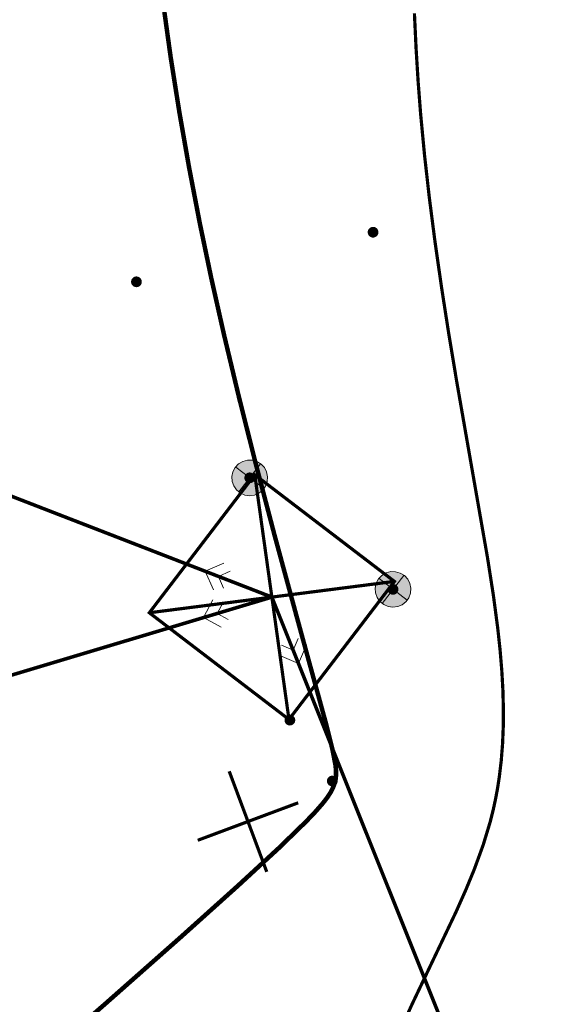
# Model space of a CAD drawing. Header units: millimetres. Extents: x 0 to 420, y 0 to 297.
# Tile 41 of 43: x 197 to 226, y 178 to 233. Entities that reach past the tile are written whole.
import ezdxf

# ---------------------------------------------------------------- set-up
doc = ezdxf.new("R2010")
doc.units = ezdxf.units.MM
for name, pattern in [('K5LT32768', [0]), ('K5LT32769', [0]), ('K5LT32770', [0]), ('K5LT32771', [0]), ('K5LT32772', [0])]:
    doc.linetypes.add(name, pattern=pattern)
doc.layers.add('Топосъемка', color=7, linetype='Continuous', true_color=0x7f7f7f)

# ---------------------------------------------------------------- blocks, each defined once
blk = doc.blocks.new('U214')
at = {"layer": 'Топосъемка'}
blk.add_hatch(color=256, dxfattribs=at).paths.add_polyline_path([(217.996, 200.77), (218.024, 200.783), (218.051, 200.798), (218.077, 200.816), (218.1, 200.836), (218.121, 200.859), (218.14, 200.883), (218.156, 200.91), (218.169, 200.938), (218.179, 200.967), (218.186, 200.997), (218.19, 201.028), (218.191, 201.059), (218.188, 201.09), (218.183, 201.12), (218.174, 201.15), (218.162, 201.179), (218.148, 201.206), (218.13, 201.232), (218.111, 201.256), (218.088, 201.277), (218.064, 201.296), (218.038, 201.313), (218.01, 201.327), (217.981, 201.337), (217.951, 201.345), (217.92, 201.35), (217.89, 201.351), (217.859, 201.35), (217.828, 201.345), (217.798, 201.337), (217.786, 201.332), (217.758, 201.32), (217.731, 201.305), (217.705, 201.287), (217.682, 201.267), (217.661, 201.244), (217.642, 201.219), (217.626, 201.193), (217.613, 201.165), (217.603, 201.135), (217.596, 201.105), (217.592, 201.074), (217.591, 201.043), (217.593, 201.013), (217.599, 200.982), (217.608, 200.952), (217.619, 200.924), (217.634, 200.896), (217.651, 200.871), (217.671, 200.847), (217.693, 200.825), (217.718, 200.806), (217.744, 200.79), (217.772, 200.776), (217.801, 200.765), (217.831, 200.757), (217.861, 200.753), (217.892, 200.751), (217.923, 200.753), (217.954, 200.758), (217.984, 200.766)])
blk = doc.blocks.new('U215')
at = {"layer": 'Топосъемка'}
blk.add_hatch(color=256, dxfattribs=at).paths.add_polyline_path([(212.225, 193.456), (212.253, 193.468), (212.28, 193.484), (212.306, 193.501), (212.329, 193.522), (212.35, 193.545), (212.369, 193.569), (212.385, 193.596), (212.398, 193.624), (212.408, 193.653), (212.415, 193.683), (212.419, 193.714), (212.42, 193.745), (212.417, 193.776), (212.412, 193.806), (212.403, 193.836), (212.391, 193.865), (212.377, 193.892), (212.36, 193.918), (212.34, 193.941), (212.317, 193.963), (212.293, 193.982), (212.267, 193.999), (212.239, 194.012), (212.21, 194.023), (212.18, 194.031), (212.149, 194.036), (212.119, 194.037), (212.088, 194.035), (212.057, 194.03), (212.027, 194.022), (212.015, 194.018), (211.987, 194.006), (211.96, 193.991), (211.934, 193.973), (211.911, 193.952), (211.89, 193.93), (211.871, 193.905), (211.855, 193.878), (211.842, 193.85), (211.832, 193.821), (211.825, 193.791), (211.821, 193.76), (211.82, 193.729), (211.822, 193.698), (211.828, 193.668), (211.837, 193.638), (211.848, 193.61), (211.863, 193.582), (211.88, 193.557), (211.9, 193.533), (211.922, 193.511), (211.947, 193.492), (211.973, 193.476), (212.001, 193.462), (212.03, 193.451), (212.06, 193.443), (212.09, 193.439), (212.121, 193.437), (212.152, 193.439), (212.183, 193.444), (212.213, 193.452)])
blk = doc.blocks.new('U217')
at = {"layer": 'Топосъемка'}
blk.add_hatch(color=256, dxfattribs=at).paths.add_polyline_path([(214.596, 190.049), (214.625, 190.061), (214.652, 190.076), (214.677, 190.094), (214.7, 190.115), (214.721, 190.137), (214.74, 190.162), (214.756, 190.189), (214.769, 190.217), (214.779, 190.246), (214.787, 190.276), (214.791, 190.307), (214.791, 190.338), (214.789, 190.369), (214.783, 190.399), (214.775, 190.429), (214.763, 190.458), (214.748, 190.485), (214.731, 190.511), (214.711, 190.534), (214.689, 190.556), (214.665, 190.575), (214.638, 190.592), (214.611, 190.605), (214.582, 190.616), (214.552, 190.624), (214.521, 190.629), (214.49, 190.63), (214.459, 190.628), (214.429, 190.623), (214.399, 190.615), (214.387, 190.611), (214.358, 190.599), (214.331, 190.584), (214.306, 190.566), (214.283, 190.545), (214.261, 190.523), (214.243, 190.498), (214.227, 190.471), (214.214, 190.443), (214.203, 190.414), (214.196, 190.384), (214.192, 190.353), (214.192, 190.322), (214.194, 190.291), (214.2, 190.261), (214.208, 190.231), (214.22, 190.202), (214.235, 190.175), (214.252, 190.149), (214.272, 190.126), (214.294, 190.104), (214.318, 190.085), (214.345, 190.068), (214.372, 190.055), (214.401, 190.044), (214.431, 190.036), (214.462, 190.031), (214.493, 190.03), (214.524, 190.032), (214.554, 190.037), (214.584, 190.045)])
blk = doc.blocks.new('U219')
at = {"layer": 'Топосъемка'}
blk.add_hatch(color=256, dxfattribs=at).paths.add_polyline_path([(216.878, 220.746), (216.906, 220.758), (216.933, 220.773), (216.959, 220.791), (216.982, 220.812), (217.003, 220.834), (217.022, 220.859), (217.038, 220.885), (217.051, 220.914), (217.061, 220.943), (217.068, 220.973), (217.072, 221.004), (217.073, 221.035), (217.07, 221.065), (217.065, 221.096), (217.056, 221.126), (217.045, 221.154), (217.03, 221.182), (217.013, 221.207), (216.993, 221.231), (216.97, 221.253), (216.946, 221.272), (216.92, 221.288), (216.892, 221.302), (216.863, 221.313), (216.833, 221.321), (216.803, 221.325), (216.772, 221.327), (216.741, 221.325), (216.71, 221.32), (216.68, 221.312), (216.668, 221.308), (216.64, 221.296), (216.613, 221.28), (216.587, 221.262), (216.564, 221.242), (216.543, 221.219), (216.524, 221.195), (216.508, 221.168), (216.495, 221.14), (216.485, 221.111), (216.478, 221.081), (216.474, 221.05), (216.473, 221.019), (216.475, 220.988), (216.481, 220.958), (216.49, 220.928), (216.501, 220.899), (216.516, 220.872), (216.533, 220.846), (216.553, 220.823), (216.576, 220.801), (216.6, 220.782), (216.626, 220.765), (216.654, 220.751), (216.683, 220.741), (216.713, 220.733), (216.743, 220.728), (216.774, 220.727), (216.805, 220.729), (216.836, 220.733), (216.866, 220.741)])
blk = doc.blocks.new('U220')
at = {"layer": 'Топосъемка'}
blk.add_hatch(color=256, dxfattribs=at).paths.add_polyline_path([(203.643, 217.972), (203.671, 217.984), (203.698, 217.999), (203.724, 218.017), (203.747, 218.038), (203.768, 218.06), (203.787, 218.085), (203.803, 218.111), (203.816, 218.14), (203.826, 218.169), (203.833, 218.199), (203.837, 218.23), (203.838, 218.261), (203.836, 218.291), (203.83, 218.322), (203.821, 218.352), (203.81, 218.38), (203.795, 218.408), (203.778, 218.433), (203.758, 218.457), (203.736, 218.479), (203.711, 218.498), (203.685, 218.514), (203.657, 218.528), (203.628, 218.539), (203.598, 218.547), (203.568, 218.551), (203.537, 218.553), (203.506, 218.551), (203.475, 218.546), (203.445, 218.538), (203.433, 218.534), (203.405, 218.522), (203.378, 218.506), (203.352, 218.488), (203.329, 218.468), (203.308, 218.445), (203.289, 218.421), (203.273, 218.394), (203.26, 218.366), (203.25, 218.337), (203.243, 218.307), (203.239, 218.276), (203.238, 218.245), (203.241, 218.214), (203.246, 218.184), (203.255, 218.154), (203.267, 218.125), (203.281, 218.098), (203.299, 218.072), (203.318, 218.049), (203.341, 218.027), (203.365, 218.008), (203.391, 217.991), (203.419, 217.977), (203.448, 217.967), (203.478, 217.959), (203.509, 217.954), (203.539, 217.953), (203.57, 217.955), (203.601, 217.959), (203.631, 217.968)])
blk = doc.blocks.new('U221')
at = {"layer": 'Топосъемка'}
blk.add_hatch(color=256, dxfattribs=at).paths.add_polyline_path([(209.98, 207.009), (210.008, 207.022), (210.035, 207.037), (210.061, 207.055), (210.084, 207.075), (210.105, 207.098), (210.124, 207.123), (210.14, 207.149), (210.153, 207.177), (210.163, 207.206), (210.17, 207.237), (210.174, 207.267), (210.175, 207.298), (210.173, 207.329), (210.167, 207.36), (210.158, 207.389), (210.147, 207.418), (210.132, 207.445), (210.115, 207.471), (210.095, 207.495), (210.073, 207.516), (210.048, 207.536), (210.022, 207.552), (209.994, 207.566), (209.965, 207.577), (209.935, 207.584), (209.905, 207.589), (209.874, 207.591), (209.843, 207.589), (209.812, 207.584), (209.782, 207.576), (209.77, 207.572), (209.742, 207.559), (209.715, 207.544), (209.689, 207.526), (209.666, 207.506), (209.645, 207.483), (209.626, 207.458), (209.61, 207.432), (209.597, 207.404), (209.587, 207.375), (209.58, 207.344), (209.576, 207.314), (209.575, 207.283), (209.578, 207.252), (209.583, 207.221), (209.592, 207.192), (209.604, 207.163), (209.618, 207.136), (209.636, 207.11), (209.655, 207.086), (209.678, 207.065), (209.702, 207.046), (209.728, 207.029), (209.756, 207.015), (209.785, 207.004), (209.815, 206.997), (209.846, 206.992), (209.876, 206.991), (209.907, 206.992), (209.938, 206.997), (209.968, 207.005)])
blk = doc.blocks.new('U271')
at = {"layer": 'Топосъемка', "linetype": 'K5LT32772', "lineweight": 20}
for p, q in [((210.633, 200.476), (207.281, 199.471)), ((207.817, 200.467), (207.281, 199.471)), ((208.047, 199.701), (208.383, 200.323)), ((207.281, 199.471), (208.277, 198.934)), ((208.67, 199.365), (208.047, 199.701))]:
    blk.add_line(p, q, dxfattribs=at)
blk = doc.blocks.new('U274')
at = {"layer": 'Топосъемка', "linetype": 'K5LT32772', "lineweight": 20}
for p, q in [((211.298, 200.155), (212.599, 196.906)), ((212.302, 197.649), (212.58, 198.299)), ((211.652, 197.927), (212.302, 197.649)), ((213.044, 197.946), (212.599, 196.906)), ((212.599, 196.906), (211.559, 197.351))]:
    blk.add_line(p, q, dxfattribs=at)
blk = doc.blocks.new('U279')
at = {"layer": 'Топосъемка', "linetype": 'K5LT32772', "lineweight": 20}
for p, q in [((207.383, 202.064), (208.417, 202.521)), ((210.646, 200.8), (207.383, 202.064)), ((207.84, 201.029), (207.383, 202.064)), ((208.775, 202.061), (208.128, 201.775)), ((208.128, 201.775), (208.414, 201.128))]:
    blk.add_line(p, q, dxfattribs=at)
blk = doc.blocks.new('U324')
at = {"layer": 'Топосъемка'}
for points in [[(210.478, 208.076), (210.484, 208.084), (210.258, 208.214), (210.006, 208.282), (209.745, 208.282), (209.493, 208.215), (209.267, 208.084), (209.082, 207.9), (209.09, 207.894), (209.875, 207.291)], [(209.875, 207.291), (209.09, 207.894), (209.082, 207.9), (208.909, 207.55), (208.884, 207.16), (209.009, 206.791), (209.266, 206.497), (209.272, 206.505)], [(210.484, 208.084), (210.478, 208.076), (209.875, 207.291), (210.66, 206.687), (210.668, 206.681), (210.841, 207.031), (210.867, 207.42), (210.741, 207.79)], [(209.875, 207.291), (209.272, 206.505), (209.266, 206.497), (209.616, 206.325), (210.005, 206.299), (210.375, 206.424), (210.668, 206.681), (210.66, 206.687)]]:
    blk.add_hatch(color=256, dxfattribs=at).paths.add_polyline_path(points)
at = {"layer": 'Топосъемка', "linetype": 'K5LT32769', "lineweight": 18}
for p, q in [((209.249, 208.07), (209.482, 208.21)), ((209.482, 208.21), (209.745, 208.282)), ((209.745, 208.282), (210.017, 208.28)), ((210.017, 208.28), (210.279, 208.205)), ((210.279, 208.205), (210.511, 208.062)), ((208.878, 207.365), (208.935, 207.631)), ((208.935, 207.631), (209.062, 207.872)), ((209.062, 207.872), (209.249, 208.07)), ((209.09, 207.894), (209.082, 207.9)), ((209.09, 207.894), (210.66, 206.687)), ((209.272, 206.505), (210.478, 208.076)), ((210.478, 208.076), (210.484, 208.084)), ((210.511, 208.062), (210.696, 207.862)), ((210.696, 207.862), (210.819, 207.62)), ((210.819, 207.62), (210.873, 207.353)), ((208.895, 207.093), (208.878, 207.365)), ((208.984, 206.836), (208.895, 207.093)), ((210.853, 207.081), (210.76, 206.825)), ((210.873, 207.353), (210.853, 207.081)), ((209.14, 206.612), (208.984, 206.836)), ((209.35, 206.439), (209.14, 206.612)), ((210.602, 206.603), (210.389, 206.433)), ((210.76, 206.825), (210.602, 206.603)), ((210.66, 206.687), (210.668, 206.681)), ((209.272, 206.505), (209.266, 206.497)), ((209.599, 206.329), (209.35, 206.439)), ((209.869, 206.291), (209.599, 206.329)), ((210.139, 206.326), (209.869, 206.291)), ((210.389, 206.433), (210.139, 206.326))]:
    blk.add_line(p, q, dxfattribs=at)
blk = doc.blocks.new('U325')
at = {"layer": 'Топосъемка'}
for points in [[(217.891, 201.051), (217.106, 201.654), (217.098, 201.661), (216.925, 201.311), (216.899, 200.921), (217.025, 200.552), (217.282, 200.258), (217.288, 200.266)], [(218.494, 201.836), (218.5, 201.844), (218.274, 201.975), (218.022, 202.043), (217.761, 202.043), (217.509, 201.975), (217.283, 201.845), (217.098, 201.661), (217.106, 201.654), (217.891, 201.051)], [(218.5, 201.844), (218.494, 201.836), (217.891, 201.051), (218.676, 200.448), (218.684, 200.442), (218.857, 200.792), (218.882, 201.181), (218.757, 201.551)], [(217.891, 201.051), (217.288, 200.266), (217.282, 200.258), (217.632, 200.085), (218.021, 200.06), (218.39, 200.185), (218.684, 200.442), (218.676, 200.448)]]:
    blk.add_hatch(color=256, dxfattribs=at).paths.add_polyline_path(points)
at = {"layer": 'Топосъемка', "linetype": 'K5LT32769', "lineweight": 18}
for p, q in [((216.951, 201.392), (217.077, 201.633)), ((217.077, 201.633), (217.265, 201.831)), ((217.106, 201.654), (217.098, 201.661)), ((217.106, 201.654), (218.676, 200.448)), ((217.265, 201.831), (217.498, 201.971)), ((217.288, 200.266), (218.494, 201.836)), ((217.498, 201.971), (217.761, 202.043)), ((217.761, 202.043), (218.033, 202.041)), ((218.033, 202.041), (218.295, 201.966)), ((218.295, 201.966), (218.527, 201.823)), ((218.494, 201.836), (218.5, 201.844)), ((218.527, 201.823), (218.711, 201.623)), ((218.711, 201.623), (218.835, 201.38)), ((216.894, 201.126), (216.951, 201.392)), ((216.911, 200.854), (216.894, 201.126)), ((218.835, 201.38), (218.889, 201.113)), ((218.889, 201.113), (218.869, 200.842)), ((217, 200.597), (216.911, 200.854)), ((217.156, 200.373), (217, 200.597)), ((218.776, 200.586), (218.617, 200.364)), ((218.869, 200.842), (218.776, 200.586)), ((217.366, 200.2), (217.156, 200.373)), ((217.288, 200.266), (217.282, 200.258)), ((217.615, 200.09), (217.366, 200.2)), ((217.885, 200.051), (217.615, 200.09)), ((218.155, 200.087), (217.885, 200.051)), ((218.405, 200.194), (218.155, 200.087)), ((218.617, 200.364), (218.405, 200.194)), ((218.676, 200.448), (218.684, 200.442))]:
    blk.add_line(p, q, dxfattribs=at)

msp = doc.modelspace()

# ---------------------------------------------------------------- linework, layer by layer
at = {"layer": 'Топосъемка', "linetype": 'K5LT32771', "const_width": 0.25}
msp.add_lwpolyline([(205.042903, 233.768009), (205.449302, 230.835764), (205.939107, 227.737765), (206.482699, 224.644907), (207.08459, 221.517254), (207.727958, 218.437455), (208.444085, 215.257075), (209.277117, 211.780796), (210.21926, 208.046028), (211.272207, 204.044185), (212.499662, 199.533079), (214.17075, 193.434032), (214.499535, 192.103829), (214.665581, 191.238573), (214.699751, 190.91803), (214.703708, 190.649932), (214.677981, 190.416035), (214.619434, 190.186956), (214.518405, 189.926475), (214.385885, 189.674842), (214.20659, 189.403269), (213.972006, 189.099412), (213.564537, 188.631739), (213.029286, 188.069331), (211.503131, 186.585466), (209.220988, 184.480774), (206.024589, 181.609241), (201.737358, 177.821715), (197.401326, 174.047641)], dxfattribs=at)
at = {"layer": 'Топосъемка', "linetype": 'K5LT32770', "const_width": 0.18}
msp.add_lwpolyline([(219.085735, 233.272081), (219.17931, 231.294066), (219.294902, 229.424229), (219.435799, 227.610763), (219.650794, 225.345115), (219.915605, 222.990243), (220.231881, 220.531196), (220.603455, 217.938059), (220.98979, 215.456357), (221.439134, 212.745377), (223.175396, 202.814116), (223.503254, 200.710107), (223.745949, 198.880264), (223.877027, 197.663094), (223.972678, 196.516664), (224.034058, 195.426963), (224.061655, 194.385066), (224.055611, 193.381297), (224.015787, 192.41264), (223.941986, 191.474407), (223.83392, 190.562985), (223.733763, 189.916142), (223.615183, 189.280724), (223.478095, 188.65617), (223.32187, 188.039658), (222.93468, 186.764057), (222.439464, 185.406042), (221.968271, 184.261124), (221.397084, 182.97822), (218.948777, 177.837041), (217.842009, 175.389461)], dxfattribs=at)
at = {"layer": 'Топосъемка', "linetype": 'K5LT32772', "const_width": 0.2}
for points in [[(184.916409, 210.767574), (211.112415, 200.619363)], [(211.112415, 200.619363), (184.915464, 192.767486)], [(226.250788, 162.800986), (211.112415, 200.619363)]]:
    msp.add_lwpolyline(points, dxfattribs=at)
at = {"layer": 'Топосъемка', "linetype": 'K5LT32769', "const_width": 0.18}
msp.add_lwpolyline([(217.966629, 201.495348), (210.155711, 207.462776), (204.258201, 199.743377), (212.069119, 193.775949)], close=True, dxfattribs=at)
for points in [[(212.069119, 193.775949), (210.155711, 207.462776)], [(217.966629, 201.495348), (204.258201, 199.743377)]]:
    msp.add_lwpolyline(points, dxfattribs=at)
at = {"layer": 'Топосъемка', "linetype": 'K5LT32768', "const_width": 0.18}
for points in [[(210.825499, 185.255288), (208.727032, 190.876359)], [(206.96573, 187.01659), (212.586801, 189.115056)]]:
    msp.add_lwpolyline(points, dxfattribs=at)

# ---------------------------------------------------------------- block references
at = {"layer": 'Топосъемка'}
for name in ['U219', 'U220', 'U324', 'U221', 'U279', 'U325', 'U214', 'U271', 'U274', 'U215', 'U217']:
    msp.add_blockref(name, (0, 0), dxfattribs=at)

doc.saveas('drawing.dxf')
